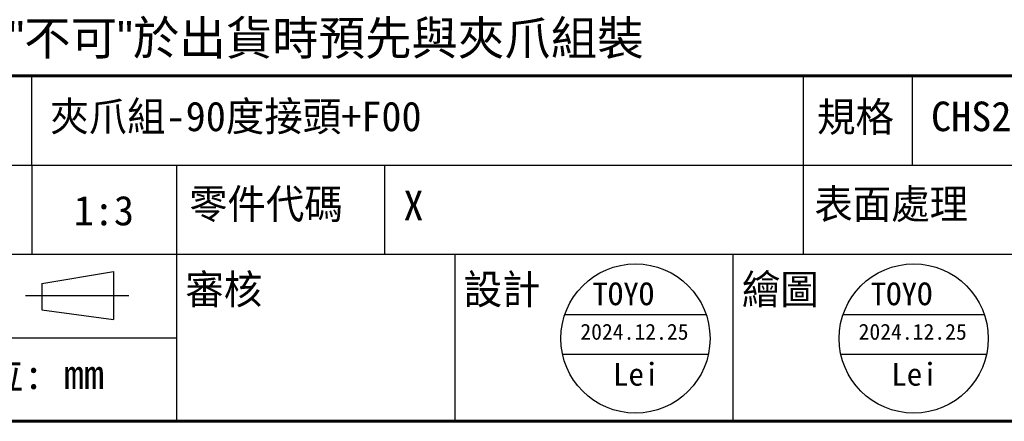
# Model space of a CAD drawing. Header units: inches. Extents: x 0 to 6721, y -3375 to 1330.
# Tile 144 of 198: x 4569 to 4829, y -155 to -49. Entities that reach past the tile are written whole.
import ezdxf
from ezdxf.enums import TextEntityAlignment as Align

# ---------------------------------------------------------------- set-up
doc = ezdxf.new("R2010")
doc.units = ezdxf.units.IN
doc.header["$MEASUREMENT"] = 0
doc.linetypes.add('SLD-實線', pattern=[0])
doc.layers.add('AM_0', color=7, linetype='Continuous', lineweight=30)
doc.layers.add('BORDER', color=7, linetype='Continuous')
doc.layers.add('圖框', color=7, linetype='SLD-實線')
doc.styles.get("Standard").update_dxf_attribs({"font": 'arial.ttf'})
doc.styles.add('標題欄', font='txt')

# ---------------------------------------------------------------- blocks, each defined once
blk = doc.blocks.new('A4橫')
at = {"layer": 'BORDER', "color": 123, "linetype": 'Continuous', "lineweight": 60, "ltscale": 25.4}
for p, q in [((4731.534, 1201.301), (4917.114, 1201.301)), ((4731.534, 1170.892), (4924.324, 1170.892))]:
    blk.add_line(p, q, dxfattribs=at)
at = {"layer": 'BORDER', "color": 60, "linetype": 'Continuous', "ltscale": 25.4}
for p, q in [((4743.267, 1193.454), (4743.267, 1201.301)), ((4811.294, 1193.454), (4811.294, 1201.301)), ((4820.889, 1193.454), (4820.889, 1201.301)), ((4731.534, 1193.454), (4917.114, 1193.454)), ((4743.267, 1193.454), (4743.267, 1185.606)), ((4756.057, 1185.606), (4756.057, 1193.454)), ((4774.392, 1185.606), (4774.392, 1193.454)), ((4811.294, 1185.606), (4811.294, 1193.454)), ((4731.534, 1185.606), (4917.114, 1185.606)), ((4756.057, 1170.892), (4756.057, 1185.606)), ((4780.581, 1170.892), (4780.581, 1185.606)), ((4805.105, 1170.892), (4805.105, 1185.606)), ((4731.534, 1178.249), (4756.057, 1178.249)), ((4731.534, 1170.892), (4917.114, 1170.892))]:
    blk.add_line(p, q, dxfattribs=at)
at = {"layer": 'BORDER', "color": 7, "linetype": 'Continuous', "ltscale": 25.4}
for p, q in [((4744.152, 1183.023), (4750.487, 1184.094)), ((4750.487, 1184.094), (4750.487, 1179.843)), ((4744.152, 1183.023), (4744.152, 1180.711)), ((4744.152, 1180.711), (4750.487, 1179.843))]:
    blk.add_line(p, q, dxfattribs=at)
at = {"layer": 'BORDER', "color": 4, "linetype": 'Continuous', "ltscale": 25.4}
blk.add_line((4742.712, 1181.969), (4751.831, 1181.969), dxfattribs=at)
at = {"layer": '圖框', "style": '標題欄'}
for s, p in [('規格', (4812.489, 1198.997)), ('零件代碼', (4757.137, 1191.332)), ('表面處理', (4812.247, 1191.332)), ('審核', (4756.813, 1183.813)), ('設計', (4781.337, 1183.813)), ('繪圖', (4805.86, 1183.813)), ('單位: mm', (4735.777, 1176.337))]:
    blk.add_text(s, height=2.6053, dxfattribs=at).set_placement(p, align=Align.TOP_LEFT)

msp = doc.modelspace()

# ---------------------------------------------------------------- linework, layer by layer
at = {"color": 1}
for p, q in [((4713.194, -127.295), (4750.564, -127.295)), ((4786.766, -127.295), (4824.136, -127.295)), ((4712.6, -137.733), (4751.159, -137.733)), ((4786.171, -137.733), (4824.73, -137.733))]:
    msp.add_line(p, q, dxfattribs=at)
for centre in [(4731.879, -133.595), (4805.451, -133.595)]:
    msp.add_circle(centre, 19.719, dxfattribs=at)

# ---------------------------------------------------------------- block references
at = {"xscale": 3, "yscale": 3, "zscale": 3}
msp.add_blockref('A4橫', (-9657.563, -3668.142), dxfattribs=at)

# ---------------------------------------------------------------- texts
at = {"layer": 'AM_0', "insert": (4541.538, -59.739), "char_height": 9, "attachment_point": 7}
msp.add_mtext_dynamic_manual_height_columns('{\\fPMingLiU|b0|i0|c136|p18;法蘭"不可"於出貨時預先與夾爪組裝}', width=218.23164, gutter_width=1, heights=[0], dxfattribs=at)
at = {"layer": '圖框', "color": 1, "style": '標題欄'}
for s, height, p in [('夾爪組-90度接頭+F00', 7.81579, (4577.157, -71.007)), ('CHS2B-S68-WW-F00', 7.81579, (4810.022, -71.007)), ('X', 7.816, (4670.531, -94.55)), ('TOYO', 6.0074, (4720.489, -118.802)), ('TOYO', 6.0074, (4794.061, -118.802))]:
    msp.add_text(s, height=height, dxfattribs=at).set_placement(p, align=Align.TOP_LEFT)
at = {"layer": '圖框', "style": '標題欄'}
msp.add_text('1:3', height=7.8158, dxfattribs=at).set_placement((4583.35, -95.887), align=Align.TOP_LEFT)
at = {"layer": '圖框', "color": 1, "style": '標題欄'}
for s, height, p in [('2024.12.25', 4.2052, (4731.607, -131.819)), ('2024.12.25', 4.2052, (4805.178, -131.819)), ('Lei', 6.0074, (4732.082, -143.051)), ('Lei', 6.0074, (4805.653, -143.051))]:
    msp.add_text(s, height=height, dxfattribs=at).set_placement(p, align=Align.MIDDLE_CENTER)

doc.saveas('drawing.dxf')
